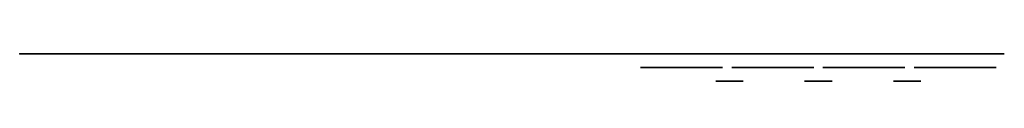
# Model space of a CAD drawing. Header units: centimetres. Extents: x 0 to 91.4, y -2.5 to 0.6.
import ezdxf

# ---------------------------------------------------------------- set-up
doc = ezdxf.new("R2010")
doc.units = ezdxf.units.CM
doc.header["$MEASUREMENT"] = 0
for name, color, linetype in [('compliant wheel 1in v2_Sketch1', 7, 'Continuous'), ('compliant wheel 2in v3_Sketch1', 7, 'Continuous'), ('compliant wheel 3in v3_Sketch1', 7, 'Continuous'), ('Compliant Wheel Layout v2_Sketch1', 7, 'Continuous')]:
    doc.layers.add(name, color=color, linetype=linetype)

# ---------------------------------------------------------------- blocks, each defined once
blk = doc.blocks.new('compliantwheel2inv3')
at = {"layer": 'compliant wheel 2in v3_Sketch1'}
for p, q in [((-0.079, 1.87, 0.635), (-0.431, 0.901, 0.635)), ((0.075, 1.179, 0.635), (0.354, 1.944, 0.635)), ((-0.984, 0.655, 0.635), (-1.507, 1.278, 0.635)), ((1.581, 1.003, 0.635), (0.565, 0.824, 0.635)), ((-1.659, 0.867, 0.635), (-0.996, 0.077, 0.635)), ((-0.476, 0.275, 0.635), (0, 0.55, 0.635)), ((-0.476, -0.275, 0.635), (-0.476, 0.275, 0.635)), ((-0.318, 0.183, 0.635), (0, 0.367, 0.635)), ((-0.318, -0.183, 0.635), (-0.318, 0.183, 0.635)), ((0, 0.55, 0.635), (0.476, 0.275, 0.635)), ((0, 0.367, 0.635), (0.318, 0.183, 0.635)), ((0.318, 0.183, 0.635), (0.318, -0.183, 0.635)), ((0.476, 0.275, 0.635), (0.476, -0.275, 0.635)), ((1.059, 0.524, 0.635), (1.86, 0.666, 0.635)), ((-1.059, -0.524, 0.635), (-1.86, -0.666, 0.635)), ((-1.581, -1.003, 0.635), (-0.565, -0.824, 0.635)), ((0, -0.55, 0.635), (-0.476, -0.275, 0.635)), ((0, -0.367, 0.635), (-0.318, -0.183, 0.635)), ((0.318, -0.183, 0.635), (0, -0.367, 0.635)), ((0.476, -0.275, 0.635), (0, -0.55, 0.635)), ((0.079, -1.87, 0.635), (0.431, -0.901, 0.635)), ((0.984, -0.655, 0.635), (1.507, -1.278, 0.635)), ((1.659, -0.867, 0.635), (0.996, -0.077, 0.635)), ((-0.075, -1.179, 0.635), (-0.354, -1.944, 0.635))]:
    blk.add_line(p, q, dxfattribs=at)
blk.add_circle((0, 0, 0.635), 2.54, dxfattribs=at)
for centre, radius, start, end in [((0, 0, 0.635), 2.143, 97.58148, 134.17285), ((-0.258, 1.936, 0.635), 0.191, 340, 97.58148), ((0.533, 1.879, 0.635), 0.191, 74.17285, 160), ((0, 0, 0.635), 2.143, 37.58148, 74.17285), ((-1.805, 0.745, 0.635), 0.191, 40, 157.58148), ((-1.361, 1.401, 0.635), 0.191, 134.17285, 220), ((0.254, 1.114, 0.635), 0.191, 160, 257.1408), ((0, 0, 0.635), 0.953, 62.27669, 77.1408), ((1.547, 1.191, 0.635), 0.191, 280, 37.58148), ((0, 0, 0.635), 2.143, 157.58148, 194.17285), ((-1.142, -0.045, 0.635), 0.191, 2.27669, 40), ((-0.838, 0.777, 0.635), 0.191, 220, 317.1408), ((0, 0, 0.635), 0.953, 122.27669, 137.1408), ((-0.61, 0.966, 0.635), 0.191, 302.27669, 340), ((0.532, 1.012, 0.635), 0.191, 242.27669, 280), ((1.092, 0.337, 0.635), 0.191, 100, 197.1408), ((0, 0, 0.635), 0.953, 2.27669, 17.1408), ((1.142, 0.045, 0.635), 0.19, 182.27669, 220), ((1.893, 0.478, 0.635), 0.191, 14.17285, 100), ((0, 0, 0.635), 2.143, 337.58148, 14.17285), ((-1.893, -0.478, 0.635), 0.191, 194.17285, 280), ((-1.092, -0.337, 0.635), 0.191, 280, 17.1408), ((0, 0, 0.635), 0.953, 182.27669, 197.1408), ((-0.532, -1.012, 0.635), 0.191, 62.27669, 100), ((0, 0, 0.635), 0.953, 242.27669, 257.1408), ((0.61, -0.966, 0.635), 0.191, 122.27669, 160), ((0, 0, 0.635), 0.953, 302.27669, 317.1408), ((0.838, -0.777, 0.635), 0.191, 40, 137.1408), ((1.805, -0.745, 0.635), 0.19, 220, 337.58148), ((-1.547, -1.191, 0.635), 0.191, 100, 217.58148), ((0, 0, 0.635), 2.143, 217.58148, 254.17285), ((-0.254, -1.114, 0.635), 0.191, 340, 77.1408), ((0, 0, 0.635), 2.143, 277.58148, 314.17285), ((1.361, -1.401, 0.635), 0.191, 314.17285, 40), ((-0.533, -1.879, 0.635), 0.19, 254.17285, 340), ((0.258, -1.936, 0.635), 0.191, 160, 277.58148)]:
    blk.add_arc(centre, radius, start, end, dxfattribs=at)
blk.add_point((0, 0, 0.635), dxfattribs=at)
blk = doc.blocks.new('compliantwheel3inv3')
at = {"layer": 'compliant wheel 3in v3_Sketch1'}
for p, q in [((-1.244, 2.056, 1.27), (-1.061, 1.016, 1.27)), ((-0.684, 1.803, 1.27), (-0.821, 2.581, 1.27)), ((1.159, 2.106, 1.27), (0.35, 1.427, 1.27)), ((1.22, 1.494, 1.27), (1.825, 2.002, 1.27)), ((-1.904, 0.309, 1.27), (-2.646, 0.58, 1.27)), ((-0.55, 0, 1.27), (-0.275, 0.476, 1.27)), ((-0.367, 0, 1.27), (-0.183, 0.317, 1.27)), ((-0.275, 0.476, 1.27), (0.275, 0.476, 1.27)), ((-0.183, 0.317, 1.27), (0.183, 0.317, 1.27)), ((0.183, 0.317, 1.27), (0.367, 0, 1.27)), ((0.367, 0, 1.27), (0.183, -0.318, 1.27)), ((0.275, 0.476, 1.27), (0.55, 0, 1.27)), ((0.55, 0, 1.27), (0.275, -0.476, 1.27)), ((2.403, 0.049, 1.27), (1.411, 0.411, 1.27)), ((-2.403, -0.049, 1.27), (-1.411, -0.411, 1.27)), ((-0.275, -0.476, 1.27), (-0.55, 0, 1.27)), ((-0.183, -0.318, 1.27), (-0.367, 0, 1.27)), ((0.275, -0.476, 1.27), (-0.275, -0.476, 1.27)), ((0.183, -0.318, 1.27), (-0.183, -0.318, 1.27)), ((1.904, -0.309, 1.27), (2.646, -0.58, 1.27)), ((-1.22, -1.494, 1.27), (-1.825, -2.002, 1.27)), ((-1.159, -2.106, 1.27), (-0.35, -1.427, 1.27)), ((0.684, -1.803, 1.27), (0.821, -2.581, 1.27)), ((1.244, -2.056, 1.27), (1.061, -1.016, 1.27))]:
    blk.add_line(p, q, dxfattribs=at)
blk.add_circle((0, 0, 1.27), 3.81, dxfattribs=at)
for centre, radius, start, end in [((-0.196, 2.692, 1.27), 0.635, 94.16001, 190), ((0, 0, 1.27), 3.334, 73.85361, 94.16001), ((0.751, 2.592, 1.27), 0.635, 310, 73.85361), ((0, 0, 1.27), 3.334, 133.85361, 154.16001), ((-1.87, 1.946, 1.27), 0.635, 10, 133.85361), ((2.233, 1.515, 1.27), 0.635, 34.16001, 130), ((0, 0, 1.27), 3.334, 13.85361, 34.16001), ((-2.429, 1.176, 1.27), 0.635, 154.16001, 250), ((-1.686, 0.906, 1.27), 0.635, 250, 10), ((-0.059, 1.913, 1.27), 0.635, 190, 310), ((1.628, 1.007, 1.27), 0.635, 130, 250), ((2.62, 0.646, 1.27), 0.635, 250, 13.85361), ((-2.62, -0.646, 1.27), 0.635, 70, 193.85361), ((0, 0, 1.27), 3.334, 193.85361, 214.16001), ((-1.628, -1.007, 1.27), 0.635, 310, 70), ((1.686, -0.906, 1.27), 0.635, 70, 190), ((2.429, -1.176, 1.27), 0.635, 334.16001, 70), ((0.059, -1.913, 1.27), 0.635, 10, 130), ((0, 0, 1.27), 3.334, 313.85361, 334.16001), ((-2.233, -1.515, 1.27), 0.635, 214.16001, 310), ((-0.751, -2.592, 1.27), 0.635, 130, 253.85361), ((0.196, -2.692, 1.27), 0.635, 274.16001, 10), ((1.87, -1.946, 1.27), 0.635, 190, 313.85361), ((0, 0, 1.27), 3.334, 253.85361, 274.16001)]:
    blk.add_arc(centre, radius, start, end, dxfattribs=at)
blk.add_point((0, 0, 1.27), dxfattribs=at)
blk = doc.blocks.new('compliantwheel1inv2')
at = {"layer": 'compliant wheel 1in v2_Sketch1'}
for p, q in [((-0.127, 0.944, 1.27), (-0.127, 0.743, 1.27)), ((0.127, 0.718, 1.27), (0.127, 0.944, 1.27)), ((-0.881, 0.362, 1.27), (-0.707, 0.262, 1.27)), ((-0.707, 0.262, 1.27), (-0.759, 0.164, 1.27)), ((-0.559, 0.469, 1.27), (-0.754, 0.582, 1.27)), ((-0.506, 0.57, 1.27), (-0.559, 0.469, 1.27)), ((-0.55, 0, 1.27), (-0.275, 0.476, 1.27)), ((-0.367, 0, 1.27), (-0.183, 0.317, 1.27)), ((-0.275, 0.476, 1.27), (0.275, 0.476, 1.27)), ((-0.127, 0.743, 1.27), (-0.237, 0.739, 1.27)), ((-0.183, 0.317, 1.27), (0.183, 0.317, 1.27)), ((0.24, 0.723, 1.27), (0.127, 0.718, 1.27)), ((0.183, 0.317, 1.27), (0.367, 0, 1.27)), ((0.367, 0, 1.27), (0.183, -0.318, 1.27)), ((0.275, 0.476, 1.27), (0.55, 0, 1.27)), ((0.55, 0, 1.27), (0.275, -0.476, 1.27)), ((0.58, 0.482, 1.27), (0.521, 0.575, 1.27)), ((0.754, 0.582, 1.27), (0.58, 0.482, 1.27)), ((0.686, 0.249, 1.27), (0.881, 0.362, 1.27)), ((0.746, 0.153, 1.27), (0.686, 0.249, 1.27)), ((-0.686, -0.249, 1.27), (-0.881, -0.362, 1.27)), ((-0.754, -0.582, 1.27), (-0.58, -0.482, 1.27)), ((-0.746, -0.153, 1.27), (-0.686, -0.249, 1.27)), ((-0.58, -0.482, 1.27), (-0.521, -0.575, 1.27)), ((-0.275, -0.476, 1.27), (-0.55, 0, 1.27)), ((-0.183, -0.318, 1.27), (-0.367, 0, 1.27)), ((0.275, -0.476, 1.27), (-0.275, -0.476, 1.27)), ((-0.24, -0.723, 1.27), (-0.127, -0.718, 1.27)), ((0.183, -0.318, 1.27), (-0.183, -0.318, 1.27)), ((-0.127, -0.718, 1.27), (-0.127, -0.944, 1.27)), ((0.127, -0.743, 1.27), (0.237, -0.739, 1.27)), ((0.127, -0.944, 1.27), (0.127, -0.743, 1.27)), ((0.506, -0.57, 1.27), (0.559, -0.469, 1.27)), ((0.559, -0.469, 1.27), (0.754, -0.582, 1.27)), ((0.707, -0.262, 1.27), (0.759, -0.164, 1.27)), ((0.881, -0.362, 1.27), (0.707, -0.262, 1.27))]:
    blk.add_line(p, q, dxfattribs=at)
blk.add_circle((0, 0, 1.27), 1.27, dxfattribs=at)
for centre, radius, start, end in [((0, 0, 1.27), 0.953, 97.66225, 142.33775), ((0, 0, 1.27), 0.953, 37.66225, 82.33775), ((0, 0, 1.27), 0.953, 157.66225, 202.33775), ((-0.478, 0.016, 1.27), 0.317, 152.2292, 212.2292), ((-0.225, 0.422, 1.27), 0.317, 92.2292, 152.2292), ((0.253, 0.406, 1.27), 0.317, 32.2292, 92.2292), ((0.478, -0.016, 1.27), 0.317, 332.2292, 32.2292), ((0, 0, 1.27), 0.953, 337.66225, 22.33775), ((0, 0, 1.27), 0.953, 217.66225, 262.33775), ((-0.253, -0.406, 1.27), 0.318, 212.2292, 272.2292), ((0, 0, 1.27), 0.953, 277.66225, 322.33775), ((0.225, -0.422, 1.27), 0.317, 272.2292, 332.2292)]:
    blk.add_arc(centre, radius, start, end, dxfattribs=at)

msp = doc.modelspace()

# ---------------------------------------------------------------- linework, layer by layer
at = {"layer": 'Compliant Wheel Layout v2_Sketch1'}
for p, q in [((0, 0), (91.44, 0)), ((0, 0, 30.48), (0, 0)), ((91.44, 0, 30.48), (0, 0, 30.48)), ((91.44, 0), (91.44, 0, 30.48))]:
    msp.add_line(p, q, dxfattribs=at)
msp.add_point((0, 0), dxfattribs=at)

# ---------------------------------------------------------------- block references
at = {"extrusion": (-1.27676e-15, -1, -1.34661e-30)}
for p in [(3.81, 3.81, -0.635), (3.81, 9.525, -0.635), (3.81, 15.24, -0.635), (3.81, 20.955, -0.635), (3.81, 26.67, -0.635), (9.454, 3.81, -0.635), (9.454, 9.525, -0.635), (9.454, 15.24, -0.635), (9.454, 20.955, -0.635), (9.454, 26.67, -0.635), (15.099, 3.81, -0.635), (15.099, 9.525, -0.635), (15.099, 15.24, -0.635), (15.099, 20.955, -0.635), (15.099, 26.67, -0.635), (20.743, 3.81, -0.635), (20.743, 9.525, -0.635), (20.743, 15.24, -0.635), (20.743, 20.955, -0.635), (20.743, 26.67, -0.635), (26.388, 3.81, -0.635), (26.388, 9.525, -0.635), (26.388, 15.24, -0.635), (26.388, 20.955, -0.635), (26.388, 26.67, -0.635), (32.032, 3.81, -0.635), (32.032, 9.525, -0.635), (32.032, 15.24, -0.635), (32.032, 20.955, -0.635), (32.032, 26.67, -0.635), (37.677, 3.81, -0.635), (37.677, 9.525, -0.635), (37.677, 15.24, -0.635), (37.677, 20.955, -0.635), (37.677, 26.67, -0.635), (43.321, 3.81, -0.635), (43.321, 9.525, -0.635), (43.321, 15.24, -0.635), (43.321, 20.955, -0.635), (43.321, 26.67, -0.635), (48.966, 3.81, -0.635), (48.966, 9.525, -0.635), (48.966, 15.24, -0.635), (48.966, 20.955, -0.635), (48.966, 26.67, -0.635), (54.61, 3.81, -0.635), (54.61, 9.525, -0.635), (54.61, 15.24, -0.635), (54.61, 20.955, -0.635), (54.61, 26.67, -0.635)]:
    msp.add_blockref('compliantwheel2inv3', p, dxfattribs=at)
at = {"extrusion": (5.55109e-17, -1, -1.35585e-30)}
for p in [(61.468, 5.08), (61.468, 15.24), (61.468, 25.4), (69.935, 5.08), (69.935, 15.24), (69.935, 25.4), (78.401, 5.08), (78.401, 15.24), (78.401, 25.4), (86.868, 5.08), (86.868, 15.24), (86.868, 25.4)]:
    msp.add_blockref('compliantwheel3inv3', p, dxfattribs=at)
at = {"extrusion": (-6.93889e-18, -1, -1.38397e-30)}
for p in [(65.913, 10.16, 1.27), (65.913, 20.32, 1.27), (74.168, 10.16, 1.27), (74.168, 20.32, 1.27), (82.423, 10.16, 1.27), (82.423, 20.32, 1.27)]:
    msp.add_blockref('compliantwheel1inv2', p, dxfattribs=at)

doc.saveas('drawing.dxf')
